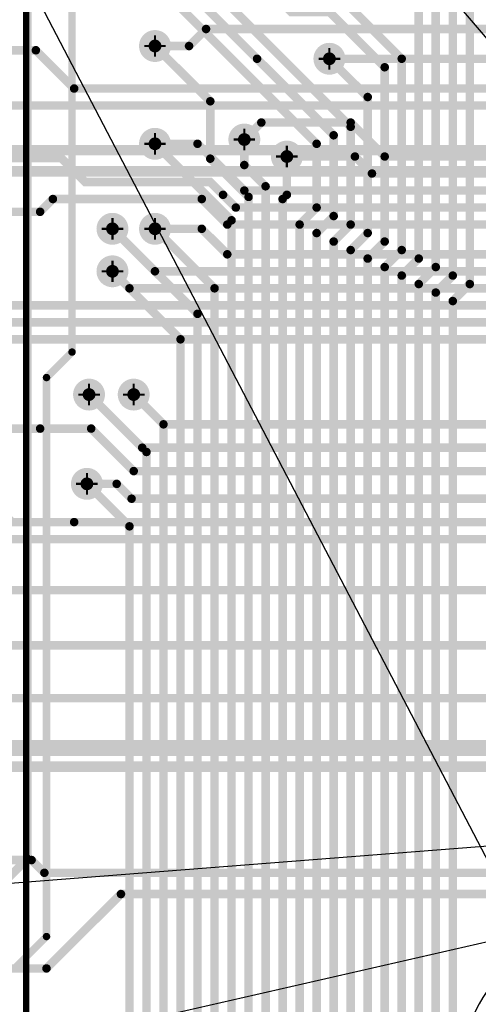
# Model space of a CAD drawing. Extents: x -1 to 210, y -5 to 148.
# Tile 18 of 52: x 91 to 102, y 35 to 58. Entities that reach past the tile are written whole.
import ezdxf

# ---------------------------------------------------------------- set-up
doc = ezdxf.new("R2010")
doc.units = 0
for name, pattern in [('KEEPOUT_00011110', [2, 1, 1]), ('POUR_01_-1_0_000000', [2, 1, 1]), ('SIG_12', [2, 1, 1]), ('SIG_13', [2, 1, 1]), ('SIG_134', [2, 1, 1]), ('SIG_143', [2, 1, 1]), ('SIG_144', [2, 1, 1]), ('SIG_145', [2, 1, 1]), ('SIG_146', [2, 1, 1]), ('SIG_148', [2, 1, 1]), ('SIG_149', [2, 1, 1]), ('SIG_150', [2, 1, 1]), ('SIG_151', [2, 1, 1]), ('SIG_152', [2, 1, 1]), ('SIG_153', [2, 1, 1]), ('SIG_154', [2, 1, 1]), ('SIG_155', [2, 1, 1]), ('SIG_156', [2, 1, 1]), ('SIG_157', [2, 1, 1]), ('SIG_159', [2, 1, 1]), ('SIG_160', [2, 1, 1]), ('SIG_161', [2, 1, 1]), ('SIG_162', [2, 1, 1]), ('SIG_163', [2, 1, 1]), ('SIG_164', [2, 1, 1]), ('SIG_17', [2, 1, 1]), ('SIG_193', [2, 1, 1]), ('SIG_194', [2, 1, 1]), ('SIG_195', [2, 1, 1]), ('SIG_196', [2, 1, 1]), ('SIG_197', [2, 1, 1]), ('SIG_198', [2, 1, 1]), ('SIG_199', [2, 1, 1]), ('SIG_203', [2, 1, 1]), ('SIG_204', [2, 1, 1]), ('SIG_205', [2, 1, 1]), ('SIG_206', [2, 1, 1]), ('SIG_207', [2, 1, 1]), ('SIG_208', [2, 1, 1]), ('SIG_209', [2, 1, 1]), ('SIG_246', [2, 1, 1]), ('SIG_247', [2, 1, 1]), ('SIG_73', [2, 1, 1]), ('SIG_9', [2, 1, 1]), ('SIG_94', [2, 1, 1])]:
    doc.linetypes.add(name, pattern=pattern)
for name, color, linetype in [('DRIL_NPLTE_THRU_01', 176, 'CONTINUOUS'), ('DRIL_NPLTE_THRU_02', 255, 'CONTINUOUS'), ('DRIL_NPLTE_THRU_03', 106, 'CONTINUOUS'), ('DRIL_NPLTE_THRU_04', 16, 'CONTINUOUS'), ('DRIL_PLTE_THRU_01', 176, 'CONTINUOUS'), ('DRIL_PLTE_THRU_02', 255, 'CONTINUOUS'), ('DRIL_PLTE_THRU_03', 106, 'CONTINUOUS'), ('DRIL_PLTE_THRU_04', 16, 'CONTINUOUS'), ('DRIL_SYMBOL', 254, 'CONTINUOUS'), ('KEEPOUT_-1', 254, 'CONTINUOUS'), ('KEEPOUT_00', 34, 'CONTINUOUS'), ('KEEPOUT_01', 34, 'CONTINUOUS'), ('LINK_00', 57, 'CONTINUOUS'), ('PADS_BOT', 1, 'CONTINUOUS'), ('PADS_INNER', 5, 'CONTINUOUS'), ('PADS_TOP', 5, 'CONTINUOUS'), ('PART_TOP_2DLINE_00', 4, 'CONTINUOUS'), ('POUR_HEADER_03', 112, 'CONTINUOUS'), ('TRACE_01', 5, 'CONTINUOUS'), ('TRACE_04', 1, 'CONTINUOUS'), ('VIAPTS', 5, 'CONTINUOUS')]:
    doc.layers.add(name, color=color, linetype=linetype)

# ---------------------------------------------------------------- blocks, each defined once
blk = doc.blocks.new('POUR_HEADER_5')
at = {"layer": 'POUR_HEADER_03', "linetype": 'POUR_01_-1_0_000000', "const_width": 0.25}
blk.add_lwpolyline([(7.5, -103.5), (-4.5, -103.5), (-4.5, -93.5), (-30.25, -93.5), (-30.25, -103.5), (-130, -103.5), (-130, -72.5), (-14, -72.5), (-14, -58), (-76, -58), (-76, -38.5), (-73.25, -38.5), (-73.25, -18.25), (-63.75, -18.25), (-63.75, -35), (-55.75, -35), (-55.75, -10), (-21, -10), (-21, 0), (-12.75, 0), (-12.75, -5.25), (-17, -5.25), (-17, -10), (33.25, -10)], dxfattribs=at)
blk = doc.blocks.new('POUR_HEADER_6')
at = {"layer": 'POUR_HEADER_03', "linetype": 'POUR_01_-1_0_000000', "const_width": 0.25}
blk.add_lwpolyline([(0, 0), (-62, 0), (-62, 20), (-78, 20), (-78, 49), (-69, 49), (-69, 58.5), (-84, 58.5), (-84, -13.5), (0, -13.5)], close=True, dxfattribs=at)
blk = doc.blocks.new('PART_BODY_TOP_40')
at = {"layer": 'KEEPOUT_-1', "linetype": 'KEEPOUT_00011110'}
blk.add_lwpolyline([(-3.5, 0, 1), (3.5, 0, 1)], format="xyb", close=True, dxfattribs=at)
at = {"layer": 'KEEPOUT_00', "linetype": 'KEEPOUT_00011110'}
blk.add_lwpolyline([(-2.25, 0, 1), (2.25, 0, 1)], format="xyb", close=True, dxfattribs=at)
at = {"layer": 'KEEPOUT_01', "linetype": 'KEEPOUT_00011110'}
blk.add_lwpolyline([(-3.5, 0, 1), (3.5, 0, 1)], format="xyb", close=True, dxfattribs=at)
blk = doc.blocks.new('DRIL_SYMBOL_3$6')
at = {"layer": 'DRIL_SYMBOL', "const_width": 0.0508}
for points in [[(0, -0.254), (0, 0.254)], [(-0.254, 0), (0.254, 0)]]:
    blk.add_lwpolyline(points, dxfattribs=at)
blk = doc.blocks.new('DRIL_HOLE_3$6')
at = {"const_width": 1.8}
blk.add_lwpolyline([(-0.9, 0, 1), (0.9, 0, 1)], format="xyb", close=True, dxfattribs=at)
blk.add_blockref('DRIL_SYMBOL_3$6', (0, 0))
blk = doc.blocks.new('PAD_19')
at = {"const_width": 0.381}
blk.add_lwpolyline([(0, -0.1905, 1), (0, 0.1905, 1)], format="xyb", close=True, dxfattribs=at)
blk = doc.blocks.new('STK_TOP_27')
at = {"layer": 'DRIL_NPLTE_THRU_01'}
blk.add_blockref('DRIL_HOLE_3$6', (0, 0), dxfattribs=at)
at = {"layer": 'DRIL_NPLTE_THRU_02'}
blk.add_blockref('DRIL_HOLE_3$6', (0, 0), dxfattribs=at)
at = {"layer": 'DRIL_NPLTE_THRU_03'}
blk.add_blockref('DRIL_HOLE_3$6', (0, 0), dxfattribs=at)
at = {"layer": 'DRIL_NPLTE_THRU_04'}
blk.add_blockref('DRIL_HOLE_3$6', (0, 0), dxfattribs=at)
at = {"layer": 'PADS_BOT'}
blk.add_blockref('PAD_19', (0, 0), dxfattribs=at)
at = {"layer": 'PADS_INNER'}
blk.add_blockref('PAD_19', (0, 0), dxfattribs=at)
at = {"layer": 'PADS_TOP'}
blk.add_blockref('PAD_19', (0, 0), dxfattribs=at)
blk = doc.blocks.new('SYM_TOP_21')
for name in ['PART_BODY_TOP_40', 'STK_TOP_27']:
    blk.add_blockref(name, (0, 0))
blk = doc.blocks.new('PART_TOP_133')
blk.add_blockref('SYM_TOP_21', (0, 0))
blk = doc.blocks.new('PART_BODY_TOP_55')
at = {"layer": 'PART_TOP_2DLINE_00', "const_width": 0.15}
blk.add_lwpolyline([(-1.27, -1.27), (54.61, -1.27), (54.61, 3.81), (-1.27, 3.81)], close=True, dxfattribs=at)
blk = doc.blocks.new('SYM_TOP_36')
blk.add_blockref('PART_BODY_TOP_55', (0, 0))
blk = doc.blocks.new('PART_TOP_205')
blk.add_blockref('SYM_TOP_36', (0, 0))
blk = doc.blocks.new('SMOOTH_0$2')
at = {"const_width": 0.1}
blk.add_lwpolyline([(-0.05, 0, 1), (0.05, 0, 1)], format="xyb", close=True, dxfattribs=at)
blk = doc.blocks.new('SMOOTH_0$175')
at = {"const_width": 0.0875}
blk.add_lwpolyline([(-0.04375, 0, 1), (0.04375, 0, 1)], format="xyb", close=True, dxfattribs=at)
blk = doc.blocks.new('DRIL_SYMBOL_0$3')
at = {"layer": 'DRIL_SYMBOL', "const_width": 0.0508}
for points in [[(0, -0.254), (0, 0.254)], [(-0.254, 0), (0.254, 0)]]:
    blk.add_lwpolyline(points, dxfattribs=at)
blk = doc.blocks.new('DRIL_HOLE_0$3')
at = {"const_width": 0.15}
blk.add_lwpolyline([(-0.075, 0, 1), (0.075, 0, 1)], format="xyb", close=True, dxfattribs=at)
blk.add_blockref('DRIL_SYMBOL_0$3', (0, 0))
blk = doc.blocks.new('PAD_34')
at = {"const_width": 0.375}
blk.add_lwpolyline([(0, -0.1875, 1), (0, 0.1875, 1)], format="xyb", close=True, dxfattribs=at)
blk = doc.blocks.new('STK_TOP_3')
at = {"layer": 'DRIL_PLTE_THRU_01'}
blk.add_blockref('DRIL_HOLE_0$3', (0, 0), dxfattribs=at)
at = {"layer": 'DRIL_PLTE_THRU_02'}
blk.add_blockref('DRIL_HOLE_0$3', (0, 0), dxfattribs=at)
at = {"layer": 'DRIL_PLTE_THRU_03'}
blk.add_blockref('DRIL_HOLE_0$3', (0, 0), dxfattribs=at)
at = {"layer": 'DRIL_PLTE_THRU_04'}
blk.add_blockref('DRIL_HOLE_0$3', (0, 0), dxfattribs=at)
at = {"layer": 'PADS_BOT'}
blk.add_blockref('PAD_34', (0, 0), dxfattribs=at)
at = {"layer": 'PADS_INNER'}
blk.add_blockref('PAD_34', (0, 0), dxfattribs=at)
at = {"layer": 'PADS_TOP'}
blk.add_blockref('PAD_34', (0, 0), dxfattribs=at)
blk = doc.blocks.new('SYM_TOP_1')
blk.add_blockref('STK_TOP_3', (0, 0))

msp = doc.modelspace()

# ---------------------------------------------------------------- linework, layer by layer
at = {"layer": 'LINK_00', "linetype": 'SIG_9'}
msp.add_line((54, 114.75), (114.25, 43.5), dxfattribs=at)
at = {"layer": 'LINK_00', "linetype": 'SIG_17'}
msp.add_line((80.75, 79.5), (112.8, 18.05), dxfattribs=at)
at = {"layer": 'LINK_00', "linetype": 'SIG_94'}
msp.add_line((115.762, 39.75), (11.92, 16), dxfattribs=at)
at = {"layer": 'LINK_00', "linetype": 'SIG_12'}
msp.add_line((78, 37), (113.25, 39.75), dxfattribs=at)
at = {"layer": 'TRACE_01', "linetype": 'SIG_13', "const_width": 0.2}
msp.add_lwpolyline([(90, 37.28), (91.3, 38.58), (91.3, 60.35), (92.45, 61.5), (92.45, 72.15), (94.1, 73.8), (95.7, 73.8), (99, 77.1), (99, 80.3), (100.2, 81.5), (105.1, 81.5), (107.2, 83.6), (107.2, 86.8), (108, 87.6), (109.1, 87.6), (109.7, 88.2), (109.7, 103.1)], dxfattribs=at)
at = {"layer": 'TRACE_01', "linetype": 'SIG_146', "const_width": 0.2}
for points in [[(97.4, 72.7), (97.4, 61.8), (100.5, 58.7), (100.5, 52.7)], [(45.86, 16.04), (46.7, 15.2), (46.7, 14.6), (47.1, 14.2), (47.1, 13), (54.4, 5.7), (80.1, 5.7), (83.4, 9), (95.2, 9), (100.1, 13.9), (100.1, 52.3), (100.5, 52.7)]]:
    msp.add_lwpolyline(points, dxfattribs=at)
at = {"layer": 'TRACE_01', "linetype": 'SIG_143', "const_width": 0.2}
for points in [[(98.6, 62.4), (101.7, 59.3), (101.7, 52.1)], [(43.32, 13.5), (52.32, 4.5), (80.7, 4.5), (84, 7.8), (95.8, 7.8), (101.3, 13.3), (101.3, 51.7), (101.7, 52.1)]]:
    msp.add_lwpolyline(points, dxfattribs=at)
at = {"layer": 'TRACE_01', "linetype": 'SIG_152', "const_width": 0.2}
for points in [[(94.7, 62), (94.7, 60.3), (95.1, 59.9), (95.1, 59), (96.7, 57.4), (98.5, 55.6)], [(53.48, 13.5), (59.28, 7.7), (79.15, 7.7), (82.45, 11), (94.25, 11), (98.1, 14.85), (98.1, 53.3), (98.5, 53.7), (98.5, 55.6)]]:
    msp.add_lwpolyline(points, dxfattribs=at)
at = {"layer": 'TRACE_01', "linetype": 'SIG_148', "const_width": 0.2}
for points in [[(96.5, 62.1), (97.6, 61), (97.6, 59.9), (100.1, 57.4), (100.1, 52.9)], [(48.4, 13.5), (55.8, 6.1), (79.9, 6.1), (83.2, 9.4), (95, 9.4), (99.7, 14.1), (99.7, 52.5), (100.1, 52.9)]]:
    msp.add_lwpolyline(points, dxfattribs=at)
at = {"layer": 'TRACE_01', "linetype": 'SIG_145', "const_width": 0.2}
for points in [[(97.8, 62), (100.9, 58.9), (100.9, 52.5)], [(45.86, 13.5), (54.06, 5.3), (80.3, 5.3), (83.6, 8.6), (95.4, 8.6), (100.5, 13.7), (100.5, 52.1), (100.9, 52.5)]]:
    msp.add_lwpolyline(points, dxfattribs=at)
at = {"layer": 'TRACE_01', "linetype": 'SIG_144', "const_width": 0.2}
for points in [[(98.2, 62.2), (101.3, 59.1), (101.3, 52.3)], [(43.32, 16.04), (44.2, 15.16), (44.2, 14.5), (44.6, 14.1), (44.6, 12.9), (52.6, 4.9), (80.5, 4.9), (83.8, 8.2), (95.6, 8.2), (100.9, 13.5), (100.9, 51.9), (101.3, 52.3)]]:
    msp.add_lwpolyline(points, dxfattribs=at)
at = {"layer": 'TRACE_01', "linetype": 'SIG_151', "const_width": 0.2}
for points in [[(95.5, 60.7), (95.5, 59.2), (98.9, 55.8), (98.9, 53.5)], [(50.94, 16.04), (51.8, 15.18), (51.8, 14.5), (52.2, 14.1), (52.2, 12.9), (57.8, 7.3), (79.3, 7.3), (82.6, 10.6), (94.4, 10.6), (98.5, 14.7), (98.5, 53.1), (98.9, 53.5)]]:
    msp.add_lwpolyline(points, dxfattribs=at)
at = {"layer": 'TRACE_01', "linetype": 'SIG_149', "const_width": 0.2}
for points in [[(96.5, 60.2), (96.5, 59.5), (97.5, 58.5), (98.4, 58.5), (99.7, 57.2), (99.7, 53.1)], [(48.4, 16.04), (49.2, 15.24), (49.2, 14.7), (49.6, 14.3), (49.6, 13.1), (56.2, 6.5), (79.7, 6.5), (83, 9.8), (94.8, 9.8), (99.3, 14.3), (99.3, 52.7), (99.7, 53.1)]]:
    msp.add_lwpolyline(points, dxfattribs=at)
at = {"layer": 'TRACE_01', "linetype": 'SIG_73', "const_width": 0.175}
for points in [[(92.35, 50.5), (92.35, 59.85)], [(91.75, 49.9), (92.35, 50.5)], [(88.75, 35.25), (89.5, 36), (91, 36), (91.75, 36.75), (91.75, 49.9)]]:
    msp.add_lwpolyline(points, dxfattribs=at)
at = {"layer": 'TRACE_01', "linetype": 'SIG_153', "const_width": 0.2}
for points in [[(94.2, 59.8), (94.7, 59.3), (94.7, 58.8), (98.1, 55.4)], [(53.48, 16.04), (54.35, 15.17), (54.35, 14.55), (54.75, 14.15), (54.75, 12.85), (59.5, 8.1), (79, 8.1), (82.3, 11.4), (94.1, 11.4), (97.7, 15), (97.7, 53.5), (98.1, 53.9), (98.1, 55.4)]]:
    msp.add_lwpolyline(points, dxfattribs=at)
at = {"layer": 'TRACE_01', "linetype": 'SIG_156', "const_width": 0.2}
for points in [[(94.3, 57.7), (95.6, 56.4), (95.6, 55.05), (96.5, 54.15)], [(58.56, 13.5), (62.76, 9.3), (78.55, 9.3), (81.85, 12.6), (93.65, 12.6), (96.5, 15.45), (96.5, 54.15)]]:
    msp.add_lwpolyline(points, dxfattribs=at)
at = {"layer": 'TRACE_01', "linetype": 'SIG_150', "const_width": 0.2}
for points in [[(98.4, 57.4), (99.3, 56.5), (99.3, 53.3)], [(50.94, 13.5), (57.54, 6.9), (79.5, 6.9), (82.8, 10.2), (94.6, 10.2), (98.9, 14.5), (98.9, 52.9), (99.3, 53.3)]]:
    msp.add_lwpolyline(points, dxfattribs=at)
at = {"layer": 'TRACE_01', "linetype": 'SIG_155', "const_width": 0.2}
for points in [[(96.4, 55.5), (96.4, 54.9), (96.9, 54.4)], [(56.02, 16.04), (56.9, 15.16), (56.9, 14.5), (57.3, 14.1), (57.3, 12.85), (61.25, 8.9), (78.7, 8.9), (82, 12.2), (93.8, 12.2), (96.9, 15.3), (96.9, 54.4)]]:
    msp.add_lwpolyline(points, dxfattribs=at)
at = {"layer": 'TRACE_01', "linetype": 'SIG_157', "const_width": 0.2}
for points in [[(94.3, 55.4), (96.1, 53.6)], [(58.56, 16.04), (59.45, 15.15), (59.45, 14.5), (59.85, 14.1), (59.85, 12.9), (63.05, 9.7), (78.4, 9.7), (81.7, 13), (93.5, 13), (96.1, 15.6), (96.1, 53.6)]]:
    msp.add_lwpolyline(points, dxfattribs=at)
at = {"layer": 'TRACE_01', "linetype": 'SIG_154', "const_width": 0.2}
msp.add_lwpolyline([(56.02, 13.5), (61.02, 8.5), (78.85, 8.5), (82.15, 11.8), (93.95, 11.8), (97.3, 15.15), (97.3, 54.1), (97.4, 54.2), (97.4, 55.1)], dxfattribs=at)
at = {"layer": 'TRACE_01', "linetype": 'SIG_160', "const_width": 0.2}
msp.add_lwpolyline([(93.3, 53.4), (95.3, 51.4), (95.3, 15.9)], dxfattribs=at)
at = {"layer": 'TRACE_01', "linetype": 'SIG_159', "const_width": 0.2}
for points in [[(94.3, 53.4), (95.7, 52)], [(61.1, 13.5), (64.5, 10.1), (78.25, 10.1), (81.55, 13.4), (93.35, 13.4), (95.7, 15.75), (95.7, 52)]]:
    msp.add_lwpolyline(points, dxfattribs=at)
at = {"layer": 'TRACE_01', "linetype": 'SIG_161', "const_width": 0.2}
msp.add_lwpolyline([(93.3, 52.4), (94.9, 50.8), (94.9, 16.05)], dxfattribs=at)
at = {"layer": 'TRACE_01', "linetype": 'SIG_163', "const_width": 0.2}
msp.add_lwpolyline([(92.75, 49.5), (94.1, 48.15), (94.1, 16.35)], dxfattribs=at)
at = {"layer": 'TRACE_01', "linetype": 'SIG_162', "const_width": 0.2}
msp.add_lwpolyline([(93.8, 49.5), (94.5, 48.8), (94.5, 16.2)], dxfattribs=at)
at = {"layer": 'TRACE_01', "linetype": 'SIG_164', "const_width": 0.2}
msp.add_lwpolyline([(92.7, 47.4), (93.7, 46.4), (93.7, 16.5)], dxfattribs=at)
at = {"layer": 'TRACE_04', "linetype": 'SIG_199', "const_width": 0.2}
for points in [[(92.4, 56.7), (108, 56.7), (112.6, 61.3), (114.8, 61.3), (115, 61.5), (127.1, 61.5), (127.5, 61.9), (145.9, 61.9), (146.6, 62.6), (146.6, 63), (147.3, 63.7), (151.32, 63.7), (152.78, 65.16)], [(92.4, 56.7), (91.5, 57.6), (91, 57.6), (90, 57.6)]]:
    msp.add_lwpolyline(points, dxfattribs=at)
at = {"layer": 'TRACE_04', "linetype": 'SIG_156', "const_width": 0.2}
msp.add_lwpolyline([(94.3, 57.7), (95.1, 57.7), (95.5, 58.1), (107, 58.1), (112.1, 63.2), (112.3, 63.2), (113.24, 63.2)], dxfattribs=at)
at = {"layer": 'TRACE_04', "linetype": 'SIG_198', "const_width": 0.2}
msp.add_lwpolyline([(87.46, 55.06), (88.7, 56.3), (108.2, 56.3), (112.8, 60.9), (115.1, 60.9), (115.3, 61.1), (127.4, 61.1), (127.8, 61.5), (149.12, 61.5), (150.24, 62.62)], dxfattribs=at)
at = {"layer": 'TRACE_04', "linetype": 'SIG_197', "const_width": 0.2}
for points in [[(96.2, 53.9), (108.5, 53.9), (111.9, 57.3), (113.7, 57.3), (115.4, 59), (143.3, 59), (145.4, 61.1), (149.3, 61.1), (149.8, 61.6), (150.7, 61.6), (151.72, 62.62), (152.78, 62.62)], [(96.2, 53.9), (95.9, 54.2), (95.6, 54.5), (92.66, 54.5), (92.1, 55.06), (90, 55.06)]]:
    msp.add_lwpolyline(points, dxfattribs=at)
at = {"layer": 'TRACE_04', "linetype": 'SIG_150', "const_width": 0.2}
msp.add_lwpolyline([(98.4, 57.4), (108.1, 57.4), (112, 61.3), (112, 62)], dxfattribs=at)
at = {"layer": 'TRACE_04', "linetype": 'SIG_195', "const_width": 0.2}
msp.add_lwpolyline([(90.92, 51.6), (109.2, 51.6), (111.6, 54), (130.1, 54), (132.4, 56.3), (143.2, 56.3), (145.9, 59), (151.7, 59), (152.78, 60.08)], dxfattribs=at)
at = {"layer": 'TRACE_04', "linetype": 'SIG_194', "const_width": 0.2}
msp.add_lwpolyline([(87.46, 49.98), (88.68, 51.2), (109.4, 51.2), (111.8, 53.6), (130.3, 53.6), (132.6, 55.9), (143.4, 55.9), (146.1, 58.6)], dxfattribs=at)
at = {"layer": 'TRACE_04', "linetype": 'SIG_196', "const_width": 0.2}
for points in [[(96, 53.5), (108.7, 53.5), (112.1, 56.9), (113.9, 56.9), (115.6, 58.6), (144.3, 58.6)], [(87.46, 52.52), (88.74, 53.8), (91.6, 53.8), (91.9, 54.1)], [(96, 53.5), (95.4, 54.1), (91.9, 54.1)]]:
    msp.add_lwpolyline(points, dxfattribs=at)
at = {"layer": 'TRACE_04', "linetype": 'SIG_154', "const_width": 0.2}
for points in [[(99.4, 54.7), (107.8, 54.7), (111.7, 58.6), (112.9, 58.6)], [(99.4, 54.7), (99, 55.1), (97.4, 55.1)]]:
    msp.add_lwpolyline(points, dxfattribs=at)
at = {"layer": 'TRACE_04', "linetype": 'SIG_247', "const_width": 0.2}
for points in [[(91.75, 36), (86.75, 36), (74.1, 48.65), (74.1, 56), (73.3, 56.8)], [(91.75, 36), (93.5, 37.75), (106.7, 37.75)]]:
    msp.add_lwpolyline(points, dxfattribs=at)
at = {"layer": 'TRACE_04', "linetype": 'SIG_208', "const_width": 0.2}
for points in [[(92.4, 46.5), (110.6, 46.5), (113, 48.9), (127.4, 48.9), (133.2, 54.7), (145.1, 54.7), (145.55, 55.15), (146.9, 56.5), (147.5, 56.5)], [(92.4, 46.5), (90.94, 46.5), (90, 47.44)]]:
    msp.add_lwpolyline(points, dxfattribs=at)
at = {"layer": 'TRACE_04', "linetype": 'SIG_160', "const_width": 0.2}
for points in [[(94.3, 52.4), (108.8, 52.4), (111.8, 55.4), (116, 55.4), (116.9, 56.3)], [(94.3, 52.4), (93.3, 53.4)]]:
    msp.add_lwpolyline(points, dxfattribs=at)
at = {"layer": 'TRACE_04', "linetype": 'SIG_207', "const_width": 0.2}
msp.add_lwpolyline([(87.46, 44.9), (88.66, 46.1), (111, 46.1), (113.4, 48.5), (127.6, 48.5), (133.4, 54.3), (145.3, 54.3), (147.1, 56.1)], dxfattribs=at)
at = {"layer": 'TRACE_04', "linetype": 'SIG_209', "const_width": 0.2}
for points in [[(93.8, 47.7), (110.4, 47.7), (112.4, 49.7), (115.3, 49.7), (116.6, 51), (128.9, 51), (133, 55.1), (144.3, 55.1), (145.3, 56.1)], [(93.8, 47.7), (92.8, 48.7), (91.6, 48.7), (88.72, 48.7)]]:
    msp.add_lwpolyline(points, dxfattribs=at)
at = {"layer": 'TRACE_04', "linetype": 'SIG_155', "const_width": 0.2}
for points in [[(96.4, 55.5), (96.8, 55.9), (98.9, 55.9)], [(107.6, 55.1), (99.7, 55.1), (98.9, 55.9)]]:
    msp.add_lwpolyline(points, dxfattribs=at)
at = {"layer": 'TRACE_04', "linetype": 'SIG_246', "const_width": 0.2}
msp.add_lwpolyline([(120.05, 35.85), (109.3, 35.85), (106.9, 38.25), (91.7, 38.25), (91.4, 38.55), (86.9, 38.55), (78.4, 47.05), (78.4, 52.4), (75.4, 55.4)], dxfattribs=at)
at = {"layer": 'TRACE_04', "linetype": 'SIG_157', "const_width": 0.2}
msp.add_lwpolyline([(108.3, 54.3), (96.4, 54.3), (95.3, 55.4), (94.3, 55.4)], dxfattribs=at)
at = {"layer": 'TRACE_04', "linetype": 'SIG_161', "const_width": 0.2}
for points in [[(93.7, 52), (109, 52), (112, 55), (113, 55), (117.22, 55)], [(93.7, 52), (93.3, 52.4)]]:
    msp.add_lwpolyline(points, dxfattribs=at)
at = {"layer": 'TRACE_04', "linetype": 'SIG_206', "const_width": 0.2}
msp.add_lwpolyline([(90, 44.9), (111.1, 44.9), (112.5, 46.3), (126, 46.3), (133.1, 53.4), (133.6, 53.9), (135.3, 53.9)], dxfattribs=at)
at = {"layer": 'TRACE_04', "linetype": 'SIG_205', "const_width": 0.2}
msp.add_lwpolyline([(87.46, 42.36), (88.7, 43.6), (110.5, 43.6), (112.8, 45.9), (126.2, 45.9), (130.3, 50), (133.8, 53.5), (134.2, 53.5), (135.3, 53.5)], dxfattribs=at)
at = {"layer": 'TRACE_04', "linetype": 'SIG_159', "const_width": 0.2}
msp.add_lwpolyline([(108.6, 52.8), (96, 52.8), (95.4, 53.4), (94.3, 53.4)], dxfattribs=at)
at = {"layer": 'TRACE_04', "linetype": 'SIG_193', "const_width": 0.2}
msp.add_lwpolyline([(90, 49.98), (90.82, 50.8), (109.6, 50.8), (110.9, 52.1), (114.5, 52.1)], dxfattribs=at)
at = {"layer": 'TRACE_04', "linetype": 'SIG_162', "const_width": 0.2}
for points in [[(94.5, 48.8), (109.9, 48.8), (112.5, 51.4), (113.7, 51.4)], [(94.5, 48.8), (93.8, 49.5)]]:
    msp.add_lwpolyline(points, dxfattribs=at)
at = {"layer": 'TRACE_04', "linetype": 'SIG_163', "const_width": 0.2}
for points in [[(94, 48.25), (110, 48.25), (112.4, 50.65), (114.45, 50.65)], [(94, 48.25), (92.75, 49.5)]]:
    msp.add_lwpolyline(points, dxfattribs=at)
at = {"layer": 'TRACE_04', "linetype": 'SIG_164', "const_width": 0.2}
for points in [[(93.75, 47.05), (110.35, 47.05), (112.6, 49.3), (115.45, 49.3), (116.07, 49.92), (117.22, 49.92)], [(93.75, 47.05), (93.4, 47.4), (92.7, 47.4)]]:
    msp.add_lwpolyline(points, dxfattribs=at)
at = {"layer": 'TRACE_04', "linetype": 'SIG_204', "const_width": 0.2}
msp.add_lwpolyline([(90, 42.36), (109.96, 42.36), (112.4, 44.8), (115.4, 44.8)], dxfattribs=at)
at = {"layer": 'TRACE_04', "linetype": 'SIG_203', "const_width": 0.2}
msp.add_lwpolyline([(87.46, 39.82), (88.74, 41.1), (109.4, 41.1), (112.7, 44.4)], dxfattribs=at)

# ---------------------------------------------------------------- block references
at = {"linetype": 'SIG_94'}
msp.add_blockref('POUR_HEADER_5', (139.5, 113.25), dxfattribs=at)
at = {"linetype": 'SIG_134'}
msp.add_blockref('POUR_HEADER_6', (125, 54.75), dxfattribs=at)
at = {"rotation": 90}
msp.add_blockref('PART_TOP_205', (90, 19.5), dxfattribs=at)
msp.add_blockref('PART_TOP_133', (105, 33.5))
at = {"layer": 'TRACE_01'}
for name, p in [('SMOOTH_0$2', (94.3, 57.7)), ('SMOOTH_0$2', (96.7, 57.4)), ('SMOOTH_0$2', (98.4, 57.4)), ('SMOOTH_0$2', (100.1, 57.4)), ('SMOOTH_0$2', (99.7, 57.2)), ('SMOOTH_0$2', (99.3, 56.5)), ('SMOOTH_0$2', (95.6, 56.4)), ('SMOOTH_0$2', (98.9, 55.8)), ('SMOOTH_0$2', (96.4, 55.5)), ('SMOOTH_0$2', (98.5, 55.6)), ('SMOOTH_0$2', (94.3, 55.4)), ('SMOOTH_0$2', (98.1, 55.4)), ('SMOOTH_0$2', (98.1, 55.4)), ('SMOOTH_0$2', (95.6, 55.05)), ('SMOOTH_0$2', (97.4, 55.1)), ('SMOOTH_0$2', (96.4, 54.9)), ('SMOOTH_0$2', (96.9, 54.4)), ('SMOOTH_0$2', (96.9, 54.4)), ('SMOOTH_0$2', (96.5, 54.15)), ('SMOOTH_0$2', (96.5, 54.15)), ('SMOOTH_0$2', (97.4, 54.2)), ('SMOOTH_0$2', (97.3, 54.1)), ('SMOOTH_0$2', (98.1, 53.9)), ('SMOOTH_0$2', (98.5, 53.7)), ('SMOOTH_0$2', (96.1, 53.6)), ('SMOOTH_0$2', (96.1, 53.6)), ('SMOOTH_0$2', (97.7, 53.5)), ('SMOOTH_0$2', (98.9, 53.5)), ('SMOOTH_0$2', (98.9, 53.5)), ('SMOOTH_0$2', (93.3, 53.4)), ('SMOOTH_0$2', (94.3, 53.4)), ('SMOOTH_0$2', (98.1, 53.3)), ('SMOOTH_0$2', (99.3, 53.3)), ('SMOOTH_0$2', (99.3, 53.3)), ('SMOOTH_0$2', (98.5, 53.1)), ('SMOOTH_0$2', (99.7, 53.1)), ('SMOOTH_0$2', (99.7, 53.1)), ('SMOOTH_0$2', (98.9, 52.9)), ('SMOOTH_0$2', (100.1, 52.9)), ('SMOOTH_0$2', (100.1, 52.9)), ('SMOOTH_0$2', (99.3, 52.7)), ('SMOOTH_0$2', (99.7, 52.5)), ('SMOOTH_0$2', (100.5, 52.7)), ('SMOOTH_0$2', (100.5, 52.7)), ('SMOOTH_0$2', (100.9, 52.5)), ('SMOOTH_0$2', (100.9, 52.5)), ('SMOOTH_0$2', (93.3, 52.4)), ('SMOOTH_0$2', (100.1, 52.3)), ('SMOOTH_0$2', (101.3, 52.3)), ('SMOOTH_0$2', (101.3, 52.3)), ('SMOOTH_0$2', (100.5, 52.1)), ('SMOOTH_0$2', (101.7, 52.1)), ('SMOOTH_0$2', (101.7, 52.1)), ('SMOOTH_0$2', (95.7, 52)), ('SMOOTH_0$2', (95.7, 52)), ('SMOOTH_0$2', (100.9, 51.9)), ('SMOOTH_0$2', (101.3, 51.7)), ('SMOOTH_0$2', (95.3, 51.4)), ('SMOOTH_0$2', (94.9, 50.8)), ('SMOOTH_0$175', (92.35, 50.5)), ('SMOOTH_0$175', (92.35, 50.5)), ('SMOOTH_0$175', (91.75, 49.9)), ('SMOOTH_0$175', (91.75, 49.9)), ('SMOOTH_0$2', (92.75, 49.5)), ('SMOOTH_0$2', (93.8, 49.5)), ('SMOOTH_0$2', (94.5, 48.8)), ('SMOOTH_0$2', (94.1, 48.15)), ('SMOOTH_0$2', (92.7, 47.4)), ('SMOOTH_0$2', (93.7, 46.4)), ('SMOOTH_0$2', (91.3, 38.58)), ('SMOOTH_0$175', (91.75, 36.75))]:
    msp.add_blockref(name, p, dxfattribs=at)
at = {"layer": 'TRACE_04'}
for p in [(95.5, 58.1), (91.5, 57.6), (94.3, 57.7), (95.1, 57.7), (98.4, 57.4), (92.4, 56.7), (92.4, 56.7), (96.8, 55.9), (98.9, 55.9), (98.9, 55.9), (96.4, 55.5), (94.3, 55.4), (95.3, 55.4), (97.4, 55.1), (99, 55.1), (99.7, 55.1), (99.4, 54.7), (99.4, 54.7), (95.9, 54.2), (96.4, 54.3), (91.9, 54.1), (91.9, 54.1), (95.4, 54.1), (96.2, 53.9), (96.2, 53.9), (91.6, 53.8), (96, 53.5), (96, 53.5), (93.3, 53.4), (94.3, 53.4), (95.4, 53.4), (96, 52.8), (93.3, 52.4), (94.3, 52.4), (94.3, 52.4), (93.7, 52), (93.7, 52), (92.75, 49.5), (93.8, 49.5), (94.5, 48.8), (94.5, 48.8), (91.6, 48.7), (92.8, 48.7), (94, 48.25), (94, 48.25), (93.8, 47.7), (93.8, 47.7), (92.7, 47.4), (93.4, 47.4), (93.75, 47.05), (93.75, 47.05), (92.4, 46.5), (92.4, 46.5), (91.4, 38.55), (91.7, 38.25), (93.5, 37.75), (91.75, 36), (91.75, 36)]:
    msp.add_blockref('SMOOTH_0$2', p, dxfattribs=at)
at = {"layer": 'VIAPTS', "linetype": 'SIG_156'}
msp.add_blockref('SYM_TOP_1', (94.3, 57.7), dxfattribs=at)
at = {"layer": 'VIAPTS', "linetype": 'SIG_150'}
msp.add_blockref('SYM_TOP_1', (98.4, 57.4), dxfattribs=at)
at = {"layer": 'VIAPTS', "linetype": 'SIG_155'}
msp.add_blockref('SYM_TOP_1', (96.4, 55.5), dxfattribs=at)
at = {"layer": 'VIAPTS', "linetype": 'SIG_157'}
msp.add_blockref('SYM_TOP_1', (94.3, 55.4), dxfattribs=at)
at = {"layer": 'VIAPTS', "linetype": 'SIG_154'}
msp.add_blockref('SYM_TOP_1', (97.4, 55.1), dxfattribs=at)
at = {"layer": 'VIAPTS', "linetype": 'SIG_160'}
msp.add_blockref('SYM_TOP_1', (93.3, 53.4), dxfattribs=at)
at = {"layer": 'VIAPTS', "linetype": 'SIG_159'}
msp.add_blockref('SYM_TOP_1', (94.3, 53.4), dxfattribs=at)
at = {"layer": 'VIAPTS', "linetype": 'SIG_161'}
msp.add_blockref('SYM_TOP_1', (93.3, 52.4), dxfattribs=at)
at = {"layer": 'VIAPTS', "linetype": 'SIG_163'}
msp.add_blockref('SYM_TOP_1', (92.75, 49.5), dxfattribs=at)
at = {"layer": 'VIAPTS', "linetype": 'SIG_162'}
msp.add_blockref('SYM_TOP_1', (93.8, 49.5), dxfattribs=at)
at = {"layer": 'VIAPTS', "linetype": 'SIG_164'}
msp.add_blockref('SYM_TOP_1', (92.7, 47.4), dxfattribs=at)

doc.saveas('drawing.dxf')
